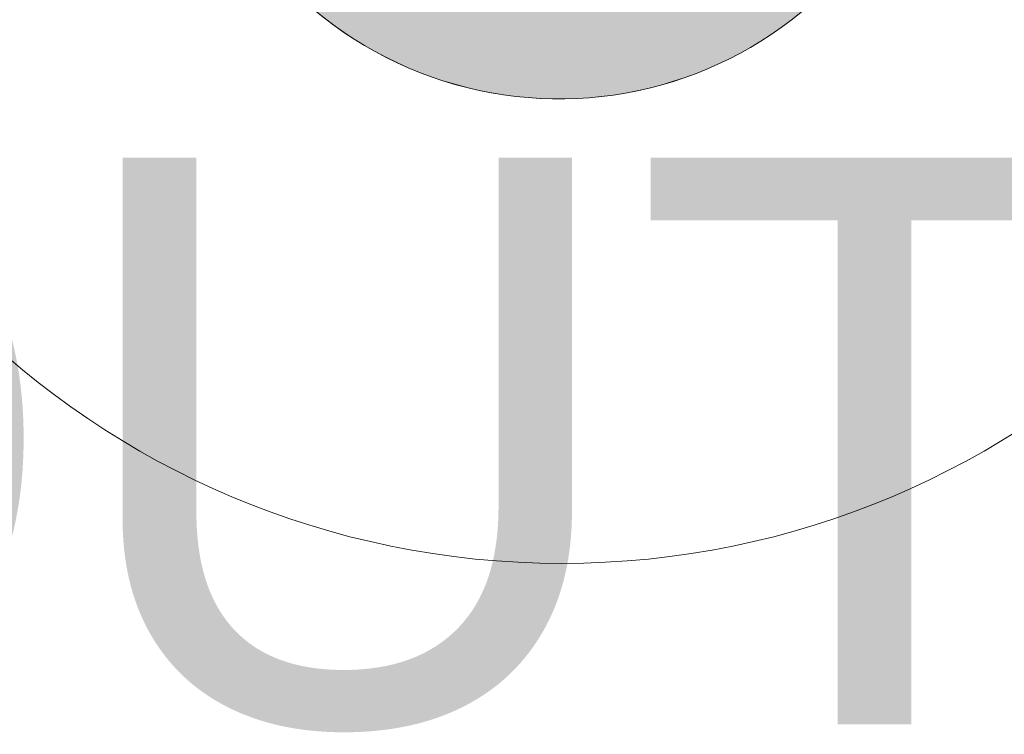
# Model space of a CAD drawing. Header units: millimetres. Extents: x 747415 to 1601423, y -236173 to 551995.
# Tile 183 of 242: x 1082421 to 1085897, y 5604 to 8127. Entities that reach past the tile are written whole.
import ezdxf

# ---------------------------------------------------------------- set-up
doc = ezdxf.new("R2010")
doc.units = ezdxf.units.MM
doc.header["$LTSCALE"] = 100
doc.header["$MEASUREMENT"] = 0
for name, color, linetype, lineweight in [('T--L9042_BOMEN', 84, 'CONTINUOUS', 0), ('T--L9071_TERREINMEUBILAIR_Bank', 250, 'CONTINUOUS', 0), ('T--L9072_BEWEGWIJZERING_Route_Dex_gebouw_vm', 240, 'CONTINUOUS', 0)]:
    doc.layers.add(name, color=color, linetype=linetype, lineweight=lineweight)
doc.styles.get("Standard").update_dxf_attribs({"font": 'arial.ttf'})

# ---------------------------------------------------------------- blocks, each defined once
blk = doc.blocks.new('boom nieuw')
at = {"layer": 'T--L9042_BOMEN'}
blk.add_circle((-2.842170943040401e-14, 8.575259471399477e-07), 0.4287631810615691, dxfattribs=at)
blk = doc.blocks.new('Loop Arc paars')
at = {"layer": 'T--L9071_TERREINMEUBILAIR_Bank'}
h = blk.add_hatch(color=9, dxfattribs=at)
h.dxf.hatch_style = 1
edge = h.paths.add_edge_path()
edge.add_ellipse((-0.04218743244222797, 0.1717185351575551), major_axis=(-0.02499998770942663, 0), ratio=1, start_angle=185.6750628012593, end_angle=277.837288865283)
edge.add_ellipse((0.113691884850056, -1.144084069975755), major_axis=(-1.349999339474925, 0), ratio=1, start_angle=-83.22380478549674, end_angle=34.61396915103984)
edge.add_ellipse((-0.9770463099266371, -1.896363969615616), major_axis=(-0.02499998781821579, 0), ratio=1, start_angle=35.67506280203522, end_angle=125.6750628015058)
edge.add_line((-0.9624666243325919, -1.916672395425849), (-0.678069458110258, -1.712499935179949))
edge.add_ellipse((-0.6926491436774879, -1.692191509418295), major_axis=(-0.02499998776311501, 0), ratio=1, start_angle=125.6750628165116, end_angle=212.7364702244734)
edge.add_ellipse((0.1136918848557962, -1.144084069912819), major_axis=(-0.9499995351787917, 0), ratio=1, start_angle=-82.89430239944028, end_angle=34.24442792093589, ccw=False)
edge.add_ellipse((-0.007567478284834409, -0.176662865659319), major_axis=(-0.024999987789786, 0), ratio=1, start_angle=98.61365533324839, end_angle=185.6750627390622)
edge.add_line((0.01730997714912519, -0.1741907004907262), (-0.01730997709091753, 0.174190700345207))
at = {"layer": 'T--L9071_TERREINMEUBILAIR_Bank', "extrusion": (0, 0, -1)}
blk.add_lwpolyline([(0.01730997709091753, 0.174190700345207, -0.4253104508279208), (0.04559643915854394, 0.1964850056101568, -0.5648387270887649), (0.9973547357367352, -1.910943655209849, -0.4142135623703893), (0.9624666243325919, -1.916672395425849), (0.678069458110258, -1.712499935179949, -0.3992701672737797), (0.6716199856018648, -1.678672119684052, 0.5608223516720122), (0.0038232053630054, -0.2013808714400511, -0.3992701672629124), (-0.01730997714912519, -0.1741907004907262)], format="xyb", close=True, dxfattribs=at)

msp = doc.modelspace()

# ---------------------------------------------------------------- hatches: boundary and pattern name
at = {"layer": 'T--L9071_TERREINMEUBILAIR_Bank'}
h = msp.add_hatch(color=256, dxfattribs=at)
h.dxf.hatch_style = 1
h.paths.add_polyline_path([(1083421.139626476, 8910.243137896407, 0.3992701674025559), (1083390.680286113, 8926.126113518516), (1083054.964827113, 8829.918416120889, 0.414213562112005), (1083037.861894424, 8799.075354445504, 0.5650691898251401), (1085276.371455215, 8240.57812352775, 0.4142135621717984), (1085275.761498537, 8275.840464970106), (1085024.585459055, 8518.474732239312, 0.399270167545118), (1084990.23494098, 8518.761500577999, -0.5608223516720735)])

# ---------------------------------------------------------------- linework, layer by layer
msp.add_lwpolyline([(1085276.371455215, 8240.578123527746, 0.4142135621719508), (1085275.761498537, 8275.840464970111), (1085024.585459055, 8518.474732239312, 0.3992701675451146), (1084990.23494098, 8518.761500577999, -0.5608223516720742), (1083421.139626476, 8910.243137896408, 0.3992701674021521), (1083390.680286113, 8926.126113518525), (1083054.964827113, 8829.91841612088, 0.414213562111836), (1083037.861894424, 8799.07535444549, 0.565069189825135)], format="xyb", close=True, dxfattribs=at)

# ---------------------------------------------------------------- block references
at = {"layer": 'T--L9042_BOMEN', "xscale": 6982.635217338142, "yscale": 6982.635217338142, "zscale": 6982.635217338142, "rotation": 226.390364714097}
msp.add_blockref('boom nieuw', (1084334.827789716, 9201.673976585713), dxfattribs=at)
at = {"layer": 'T--L9071_TERREINMEUBILAIR_Bank', "xscale": 997.5193167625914, "yscale": 997.5193167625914, "zscale": 997.5193167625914, "rotation": 100.3159224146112}
msp.add_blockref('Loop Arc paars', (1083222.82255656, 8878.022264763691), dxfattribs=at)

# ---------------------------------------------------------------- texts
at = {"layer": 'T--L9072_BEWEGWIJZERING_Route_Dex_gebouw_vm'}
msp.add_text('ROUTE', height=2000, dxfattribs=at).set_placement((1078378, 5639.9033137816))

doc.saveas('drawing.dxf')
